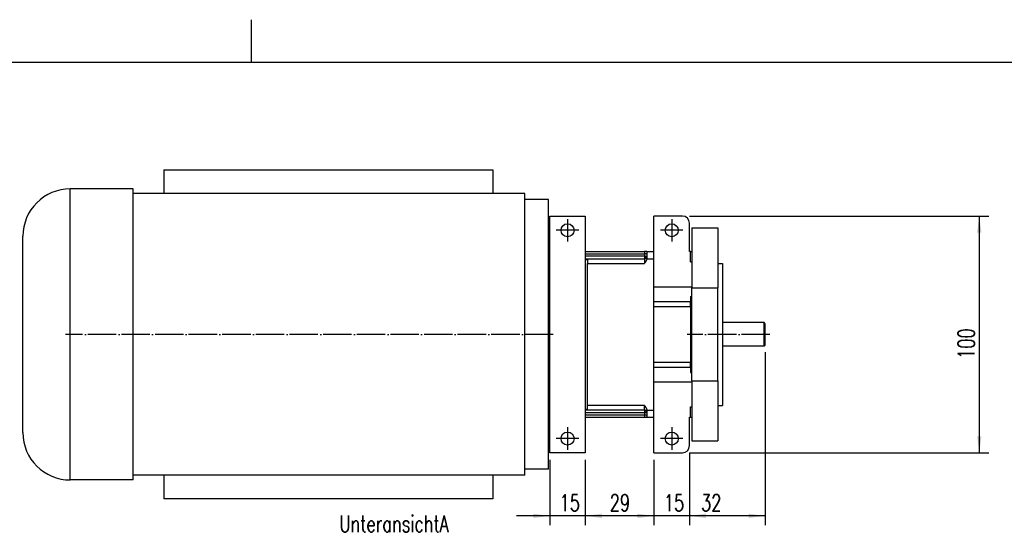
# Model space of a CAD drawing. Header units: inches. Extents: x -280 to 281, y -205 to 205.
# Tile 37 of 38: x -49 to 159, y 96 to 205. Entities that reach past the tile are written whole.
import ezdxf

# ---------------------------------------------------------------- set-up
doc = ezdxf.new("R2010")
doc.units = ezdxf.units.IN
doc.linetypes.add('DOT_CENTER', pattern=[14, 12, -1, 0, -1])
doc.layers.add('1', color=7, linetype='Continuous')
doc.styles.add('CONVERTER_11', font='txt.shx', dxfattribs={"width": 0.72})

# ---------------------------------------------------------------- blocks, each defined once
blk = doc.blocks.new('5222013340_00_G23_G27_BF_B14R_Motor_Bgr_63_EEXDe_1_1__11', base_point=(-96.5, 206.5))
at = {"color": 7, "linetype": 'Continuous'}
for p, q in [((-37, 345.5), (-37, 335.5)), ((-37, 345.5), (102, 345.5)), ((102, 345.5), (102, 335.5)), ((-49.91, 337.5), (-76.5, 337.5)), ((-49.91, 335.5), (-49.91, 337.5)), ((-49.91, 216.5), (-49.91, 335.5)), ((115.5, 335.5), (-49.91, 335.5)), ((115.5, 333), (115.5, 335.5)), ((115.5, 219), (115.5, 333)), ((125.5, 333), (115.5, 333)), ((125.5, 308), (125.5, 333)), ((126, 226), (126, 326)), ((126, 326), (141, 326)), ((141, 326), (141, 307.73)), ((170, 311), (170, 326)), ((182, 326), (170, 326)), ((185, 311), (185, 323)), ((186, 321), (186, 311)), ((186, 321), (197, 321)), ((197, 321), (197, 306)), ((-96.5, 234.5), (-96.5, 317.5)), ((125.5, 305.5), (125.5, 308)), ((126, 308), (125.5, 308)), ((141, 311), (166, 311)), ((141, 308), (166, 308)), ((141, 307.73), (141, 244.27)), ((141, 307.73), (142, 307.73)), ((142, 307.73), (142, 306)), ((167, 311), (166, 311)), ((167, 311), (167, 310)), ((167, 311), (170, 311)), ((167, 310), (167, 309)), ((167, 309), (167, 308.24)), ((170, 308), (170, 311)), ((170, 296), (170, 308)), ((185.5, 311), (185, 311)), ((185.5, 311), (186, 311)), ((185.5, 306.62), (185.5, 311)), ((186, 311), (186, 306.62)), ((125.5, 304.94), (125.5, 305.5)), ((125.5, 288.83), (125.5, 304.94)), ((142, 246), (142, 306)), ((185.5, 306.62), (186, 306.62)), ((186, 306.62), (186, 296)), ((197, 306), (199, 306)), ((197, 306), (197, 295.62)), ((199, 306), (199, 246)), ((186, 296), (170, 296)), ((170, 289.88), (170, 296)), ((186, 296), (186, 295.62)), ((186, 295.62), (197, 295.62)), ((186, 292.07), (186, 295.62)), ((197, 256.38), (197, 295.62)), ((185.5, 292.07), (185.5, 289.88)), ((185.5, 292.07), (186, 292.07)), ((186, 259.93), (186, 292.07)), ((125.5, 263.17), (125.5, 288.83)), ((170, 287.76), (170, 289.88)), ((170, 264.24), (170, 287.76)), ((185.5, 287.76), (185.5, 289.88)), ((185.5, 287.76), (185.5, 264.24)), ((216.5, 281), (199, 281)), ((217, 280.5), (216.5, 281)), ((216.5, 271), (216.5, 281)), ((217, 271.5), (217, 280.5)), ((216.5, 271), (199, 271)), ((217, 271.5), (216.5, 271)), ((125.5, 247.06), (125.5, 263.17)), ((170, 262.12), (170, 264.24)), ((170, 256), (170, 262.12)), ((185.5, 262.12), (185.5, 264.24)), ((185.5, 262.12), (185.5, 259.93)), ((185.5, 259.93), (186, 259.93)), ((186, 256.38), (186, 259.93)), ((170, 244), (170, 256)), ((170, 256), (186, 256)), ((186, 256.38), (186, 256)), ((186, 256.38), (197, 256.38)), ((186, 256), (186, 245.38)), ((197, 256.38), (197, 246)), ((125.5, 246.5), (125.5, 247.06)), ((125.5, 244), (125.5, 246.5)), ((142, 244.27), (142, 246)), ((185.5, 241), (185.5, 245.38)), ((185.5, 245.38), (186, 245.38)), ((186, 245.38), (186, 241)), ((197, 246), (199, 246)), ((197, 246), (197, 231)), ((125.5, 219), (125.5, 244)), ((126, 244), (125.5, 244)), ((141, 244.27), (141, 226)), ((142, 244.27), (141, 244.27)), ((166, 244), (141, 244)), ((167, 243.76), (167, 243)), ((167, 243), (167, 242)), ((167, 242), (167, 241)), ((170, 241), (170, 244)), ((141, 241), (166, 241)), ((166, 241), (167, 241)), ((167, 241), (170, 241)), ((170, 226), (170, 241)), ((185, 241), (185.5, 241)), ((185, 229), (185, 241)), ((185.5, 241), (186, 241)), ((186, 241), (186, 231)), ((186, 231), (197, 231)), ((141, 226), (126, 226)), ((170, 226), (182, 226)), ((-49.91, 214.5), (-49.91, 216.5)), ((115.5, 216.5), (-49.91, 216.5)), ((-37, 216.5), (-37, 206.5)), ((102, 216.5), (102, 206.5)), ((125.5, 219), (115.5, 219)), ((115.5, 216.5), (115.5, 219)), ((-49.91, 214.5), (-76.5, 214.5)), ((102, 206.5), (-37, 206.5))]:
    blk.add_line(p, q, dxfattribs=at)
at = {"color": 8, "linetype": 'Continuous'}
for p, q in [((-76.5, 214.5), (-76.5, 337.5)), ((141, 310), (166, 310)), ((166, 309), (141, 309)), ((166, 310), (166, 309)), ((166, 309), (166.71, 309)), ((166, 308), (166, 306)), ((166.71, 309), (167, 309)), ((166.99, 308), (170, 308)), ((142, 306), (166, 306)), ((170, 289.88), (185.5, 289.88)), ((170, 287.76), (185.5, 287.76)), ((170, 264.24), (185.5, 264.24)), ((170, 262.12), (185.5, 262.12)), ((166, 246), (142, 246)), ((166, 244), (166, 246)), ((166.99, 244), (170, 244))]:
    blk.add_line(p, q, dxfattribs=at)
at = {"color": 7, "linetype": 'Continuous'}
for centre in [(133.5, 320), (177.5, 320), (133.5, 232), (177.5, 232)]:
    blk.add_circle(centre, 2.75, dxfattribs=at)
for centre, radius, start, end in [((-76.5, 317.5), 20, 90, 180), ((182, 323), 3, 0, 90), ((166, 309), 1, 270, 315), ((166, 309), 1, 315, 360), ((166, 243), 1, 45, 90), ((166, 243), 1, 0, 45), ((-76.5, 234.5), 20, 180, 270), ((182, 229), 3, 270, 0)]:
    blk.add_arc(centre, radius, start, end, dxfattribs=at)
at = {"color": 8, "linetype": 'Continuous'}
for points, knots in [([(166, 311), (166, 311), (166, 311), (166, 311), (166, 311), (166, 311), (166, 311), (166, 311), (166, 311), (166, 311), (166, 311), (166, 311), (166, 310.99), (166, 310.99), (166, 310.99), (166, 310.99), (166, 310.99), (166, 310.99), (166, 310.99), (166, 310.99), (166, 310.98), (166, 310.98), (166, 310.98), (166, 310.98), (166, 310.98), (166, 310.98), (166, 310.97), (166, 310.97), (166, 310.97), (166, 310.97), (166, 310.96), (166, 310.96), (166, 310.96), (166, 310.96), (166, 310.95), (166, 310.95), (166, 310.95), (166, 310.95), (166, 310.94), (166, 310.94), (166, 310.94), (166, 310.93), (166, 310.93), (166, 310.93), (166, 310.92), (166, 310.92), (166, 310.92), (166, 310.91), (166, 310.91), (166, 310.9), (166, 310.9), (166, 310.9), (166, 310.89), (166, 310.89), (166, 310.88), (166, 310.88), (166, 310.88), (166, 310.87), (166, 310.87), (166, 310.86), (166, 310.86), (166, 310.85), (166, 310.85), (166, 310.84), (166, 310.84), (166, 310.83), (166, 310.83), (166, 310.82), (166, 310.82), (166, 310.81), (166, 310.8), (166, 310.8), (166, 310.79), (166, 310.79), (166, 310.78), (166, 310.78), (166, 310.77), (166, 310.76), (166, 310.76), (166, 310.75), (166, 310.75), (166, 310.74), (166, 310.73), (166, 310.73), (166, 310.72), (166, 310.71), (166, 310.71), (166, 310.7), (166, 310.69), (166, 310.68), (166, 310.67), (166, 310.66), (166, 310.65), (166, 310.65), (166, 310.64), (166, 310.63), (166, 310.62), (166, 310.61), (166, 310.6), (166, 310.59), (166, 310.58), (166, 310.57), (166, 310.56), (166, 310.55), (166, 310.54), (166, 310.53), (166, 310.52), (166, 310.51), (166, 310.5), (166, 310.49), (166, 310.48), (166, 310.47), (166, 310.46), (166, 310.45), (166, 310.44), (166, 310.43), (166, 310.42), (166, 310.41), (166, 310.39), (166, 310.39), (166, 310.38), (166, 310.38), (166, 310.37), (166, 310.37), (166, 310.37), (166, 310.37), (166, 310.36), (166, 310.36), (166, 310.36), (166, 310.35), (166, 310.35), (166, 310.35), (166, 310.34), (166, 310.34), (166, 310.34), (166, 310.33), (166, 310.33), (166, 310.32), (166, 310.32), (166, 310.32), (166, 310.31), (166, 310.31), (166, 310.31), (166, 310.3), (166, 310.3), (166, 310.29), (166, 310.29), (166, 310.29), (166, 310.28), (166, 310.28), (166, 310.27), (166, 310.27), (166, 310.27), (166, 310.26), (166, 310.26), (166, 310.25), (166, 310.25), (166, 310.24), (166, 310.24), (166, 310.24), (166, 310.23), (166, 310.23), (166, 310.22), (166, 310.22), (166, 310.21), (166, 310.21), (166, 310.21), (166, 310.2), (166, 310.2), (166, 310.19), (166, 310.19), (166, 310.18), (166, 310.18), (166, 310.18), (166, 310.17), (166, 310.17), (166, 310.16), (166, 310.16), (166, 310.16), (166, 310.15), (166, 310.15), (166, 310.14), (166, 310.14), (166, 310.13), (166, 310.13), (166, 310.13), (166, 310.12), (166, 310.12), (166, 310.11), (166, 310.11), (166, 310.11), (166, 310.1), (166, 310.1), (166, 310.09), (166, 310.09), (166, 310.09), (166, 310.08), (166, 310.08), (166, 310.08), (166, 310.07), (166, 310.07), (166, 310.07), (166, 310.06), (166, 310.06), (166, 310.06), (166, 310.05), (166, 310.05), (166, 310.05), (166, 310.04), (166, 310.04), (166, 310.04), (166, 310.03), (166, 310.03), (166, 310.03), (166, 310.03), (166, 310.02), (166, 310.02), (166, 310.02), (166, 310.02), (166, 310.01), (166, 310.01), (166, 310.01), (166, 310.01), (166, 310.01), (166, 310), (166, 310), (166, 310), (166, 310)], [0, 0, 0, 0, 0.0000436, 0.0001712, 0.0003828, 0.0006782, 0.0010574, 0.0015202, 0.0020665, 0.0026962, 0.0034093, 0.0042055, 0.0050849, 0.0060472, 0.0070924, 0.0082204, 0.009431, 0.0107242, 0.0120998, 0.0135578, 0.015098, 0.0167204, 0.0184247, 0.020211, 0.0220791, 0.0240288, 0.0260602, 0.028173, 0.0303672, 0.0326427, 0.0349993, 0.0374369, 0.0399555, 0.042555, 0.0452351, 0.0479959, 0.0508372, 0.0537589, 0.0567609, 0.0598431, 0.0630053, 0.0662476, 0.0695697, 0.0729715, 0.076453, 0.0800203, 0.0836704, 0.0874029, 0.0912174, 0.0951134, 0.0990907, 0.1031487, 0.1072871, 0.1115054, 0.1158033, 0.1201804, 0.1246361, 0.1291702, 0.1337823, 0.1384718, 0.1432385, 0.1480819, 0.1530015, 0.1579971, 0.1630681, 0.1682142, 0.173435, 0.1787301, 0.184099, 0.1895413, 0.1950568, 0.2006448, 0.2063051, 0.2120372, 0.2178407, 0.2237153, 0.2296604, 0.2356758, 0.2417609, 0.2479154, 0.2541389, 0.260431, 0.2667912, 0.2732192, 0.2797146, 0.2862769, 0.2929057, 0.3015072, 0.3101908, 0.3189557, 0.3278012, 0.3367269, 0.345732, 0.3548158, 0.3639778, 0.3732173, 0.3825337, 0.3919262, 0.4013944, 0.4109375, 0.4205548, 0.4302458, 0.4400098, 0.4498462, 0.4597543, 0.4697335, 0.4797831, 0.4899025, 0.500091, 0.5103481, 0.5206731, 0.5310652, 0.541524, 0.5520487, 0.5626387, 0.5732933, 0.584012, 0.594794, 0.6056388, 0.6165457, 0.6193012, 0.6221223, 0.6250076, 0.6279556, 0.6309649, 0.6340341, 0.6371617, 0.6403464, 0.6435867, 0.6468812, 0.6502283, 0.6536269, 0.6570753, 0.6605721, 0.664116, 0.6677055, 0.6713392, 0.6750156, 0.6787334, 0.682491, 0.6862872, 0.6901203, 0.6939891, 0.697892, 0.7018278, 0.7057948, 0.7097917, 0.7138172, 0.7178696, 0.7219477, 0.72605, 0.730175, 0.7343214, 0.7384877, 0.7426725, 0.7468743, 0.7510917, 0.7553234, 0.7595678, 0.7638236, 0.7680892, 0.7723634, 0.7766446, 0.7809315, 0.7852225, 0.7895164, 0.7938116, 0.7981067, 0.8024003, 0.8066909, 0.8109773, 0.8152578, 0.8195311, 0.8237957, 0.8280503, 0.8322934, 0.8365236, 0.8407394, 0.8449394, 0.8491223, 0.8532864, 0.8574306, 0.8615532, 0.8656529, 0.8697282, 0.8737778, 0.8778002, 0.881794, 0.8857576, 0.8896899, 0.8935891, 0.8974541, 0.9012833, 0.9050753, 0.9088286, 0.9125419, 0.9162138, 0.9198427, 0.9234273, 0.9269661, 0.9304578, 0.9339008, 0.9372938, 0.9406353, 0.9439239, 0.9471582, 0.9503367, 0.953458, 0.9565207, 0.9595234, 0.9624647, 0.965343, 0.968157, 0.9709053, 0.9735864, 0.9761988, 0.9787413, 0.9812123, 0.9836104, 0.9859342, 0.9881822, 0.9903531, 0.9924454, 0.9944576, 0.9963884, 0.9982364, 1, 1, 1, 1]), ([(167, 310), (167, 310), (167, 310), (167, 310), (167, 310), (167, 310), (167, 310), (167, 310), (167, 310), (167, 310), (167, 310), (167, 310), (167, 310), (167, 310), (167, 310), (167, 310), (167, 310), (167, 310), (167, 310), (167, 310), (167, 310), (167, 310), (167, 310), (167, 310), (167, 310), (167, 310), (167, 310), (167, 310), (167, 310), (167, 310), (166.99, 310), (166.99, 310), (166.99, 310), (166.99, 310), (166.99, 310), (166.99, 310), (166.99, 310), (166.99, 310), (166.99, 310), (166.99, 310), (166.99, 310), (166.99, 310), (166.99, 310), (166.99, 310), (166.99, 310), (166.99, 310), (166.99, 310), (166.99, 310), (166.99, 310), (166.99, 310), (166.99, 310), (166.98, 310), (166.98, 310), (166.98, 310), (166.98, 310), (166.98, 310), (166.98, 310), (166.98, 310), (166.98, 310), (166.98, 310), (166.98, 310), (166.98, 310), (166.98, 310), (166.98, 310), (166.98, 310), (166.97, 310), (166.97, 310), (166.97, 310), (166.97, 310), (166.97, 310), (166.97, 310), (166.97, 310), (166.97, 310), (166.97, 310), (166.97, 310), (166.97, 310), (166.96, 310), (166.96, 310), (166.96, 310), (166.96, 310), (166.96, 310), (166.96, 310), (166.96, 310), (166.96, 310), (166.96, 310), (166.96, 310), (166.95, 310), (166.95, 310), (166.95, 310), (166.95, 310), (166.95, 310), (166.95, 310), (166.95, 310), (166.95, 310), (166.95, 310), (166.94, 310), (166.94, 310), (166.94, 310), (166.94, 310), (166.94, 310), (166.94, 310), (166.94, 310), (166.94, 310), (166.93, 310), (166.93, 310), (166.93, 310), (166.93, 310), (166.93, 310), (166.93, 310), (166.93, 310), (166.92, 310), (166.92, 310), (166.92, 310), (166.92, 310), (166.92, 310), (166.92, 310), (166.92, 310), (166.91, 310), (166.91, 310), (166.91, 310), (166.91, 310), (166.91, 310), (166.91, 310), (166.9, 310), (166.9, 310), (166.9, 310), (166.9, 310), (166.9, 310), (166.9, 310), (166.9, 310), (166.89, 310), (166.89, 310), (166.89, 310), (166.89, 310), (166.89, 310), (166.88, 310), (166.88, 310), (166.88, 310), (166.88, 310), (166.88, 310), (166.88, 310), (166.87, 310), (166.87, 310), (166.87, 310), (166.87, 310), (166.87, 310), (166.86, 310), (166.86, 310), (166.86, 310), (166.86, 310), (166.86, 310), (166.86, 310), (166.85, 310), (166.85, 310), (166.85, 310), (166.85, 310), (166.85, 310), (166.84, 310), (166.84, 310), (166.84, 310), (166.84, 310), (166.83, 310), (166.83, 310), (166.83, 310), (166.83, 310), (166.83, 310), (166.82, 310), (166.82, 310), (166.82, 310), (166.82, 310), (166.82, 310), (166.81, 310), (166.81, 310), (166.81, 310), (166.81, 310), (166.8, 310), (166.8, 310), (166.8, 310), (166.8, 310), (166.8, 310), (166.79, 310), (166.79, 310), (166.79, 310), (166.79, 310), (166.78, 310), (166.78, 310), (166.78, 310), (166.78, 310), (166.77, 310), (166.77, 310), (166.77, 310), (166.77, 310), (166.76, 310), (166.76, 310), (166.76, 310), (166.76, 310), (166.75, 310), (166.75, 310), (166.75, 310), (166.75, 310), (166.74, 310), (166.74, 310), (166.74, 310), (166.74, 310), (166.73, 310), (166.73, 310), (166.73, 310), (166.73, 310), (166.72, 310), (166.72, 310), (166.72, 310), (166.72, 310), (166.71, 310), (166.71, 310), (166.71, 310), (166.7, 310), (166.7, 310), (166.7, 310), (166.69, 310), (166.69, 310), (166.69, 310), (166.68, 310), (166.68, 310), (166.68, 310), (166.68, 310), (166.67, 310), (166.67, 310), (166.67, 310), (166.66, 310), (166.66, 310), (166.66, 310), (166.65, 310), (166.65, 310), (166.65, 310), (166.64, 310), (166.64, 310), (166.64, 310), (166.63, 310), (166.63, 310), (166.63, 310), (166.62, 310), (166.62, 310), (166.61, 310), (166.61, 310), (166.61, 310), (166.6, 310), (166.6, 310), (166.6, 310), (166.59, 310), (166.59, 310), (166.59, 310), (166.58, 310), (166.58, 310), (166.58, 310), (166.57, 310), (166.57, 310), (166.57, 310), (166.56, 310), (166.56, 310), (166.55, 310), (166.55, 310), (166.55, 310), (166.54, 310), (166.54, 310), (166.54, 310), (166.53, 310), (166.53, 310), (166.53, 310), (166.52, 310), (166.52, 310), (166.51, 310), (166.51, 310), (166.51, 310), (166.5, 310), (166.5, 310), (166.5, 310), (166.49, 310), (166.49, 310), (166.48, 310), (166.48, 310), (166.48, 310), (166.47, 310), (166.47, 310), (166.47, 310), (166.46, 310), (166.46, 310), (166.45, 310), (166.45, 310), (166.45, 310), (166.44, 310), (166.44, 310), (166.43, 310), (166.43, 310), (166.43, 310), (166.42, 310), (166.42, 310), (166.41, 310), (166.41, 310), (166.41, 310), (166.4, 310), (166.4, 310), (166.4, 310), (166.39, 310), (166.39, 310), (166.38, 310), (166.38, 310), (166.38, 310), (166.37, 310), (166.37, 310), (166.36, 310), (166.36, 310), (166.35, 310), (166.34, 310), (166.34, 310), (166.33, 310), (166.33, 310), (166.32, 310), (166.32, 310), (166.31, 310), (166.3, 310), (166.3, 310), (166.29, 310), (166.29, 310), (166.28, 310), (166.27, 310), (166.27, 310), (166.26, 310), (166.26, 310), (166.25, 310), (166.24, 310), (166.24, 310), (166.23, 310), (166.23, 310), (166.22, 310), (166.21, 310), (166.21, 310), (166.2, 310), (166.2, 310), (166.19, 310), (166.18, 310), (166.18, 310), (166.17, 310), (166.17, 310), (166.16, 310), (166.16, 310), (166.15, 310), (166.14, 310), (166.14, 310), (166.13, 310), (166.13, 310), (166.12, 310), (166.11, 310), (166.11, 310), (166.1, 310), (166.1, 310), (166.09, 310), (166.09, 310), (166.08, 310), (166.07, 310), (166.07, 310), (166.06, 310), (166.06, 310), (166.05, 310), (166.05, 310), (166.04, 310), (166.03, 310), (166.03, 310), (166.02, 310), (166.02, 310), (166.01, 310), (166.01, 310), (166, 310), (166, 310)], [0, 0, 0, 0, 0.000007, 0.000016, 0.000035, 0.000062, 0.00011, 0.000171, 0.000247, 0.000336, 0.00044, 0.000557, 0.000689, 0.000835, 0.000995, 0.001155, 0.001328, 0.001513, 0.00171, 0.001919, 0.002141, 0.002376, 0.002622, 0.002882, 0.003154, 0.003438, 0.003736, 0.004046, 0.004368, 0.004704, 0.005052, 0.005413, 0.005787, 0.006174, 0.006575, 0.006988, 0.007414, 0.007853, 0.008306, 0.008771, 0.00925, 0.009742, 0.010248, 0.010766, 0.011298, 0.011844, 0.012403, 0.012975, 0.013561, 0.014161, 0.014774, 0.015401, 0.016041, 0.016695, 0.01735, 0.018018, 0.018699, 0.019393, 0.020101, 0.020823, 0.021558, 0.022306, 0.023068, 0.023843, 0.024632, 0.025435, 0.026251, 0.02708, 0.027924, 0.02878, 0.029651, 0.030535, 0.031433, 0.032344, 0.033269, 0.034208, 0.035161, 0.036127, 0.037107, 0.038101, 0.039109, 0.04013, 0.041166, 0.042215, 0.043278, 0.044355, 0.045446, 0.046551, 0.047669, 0.048802, 0.049949, 0.05111, 0.052284, 0.053473, 0.054676, 0.055893, 0.057124, 0.058369, 0.059628, 0.060901, 0.062189, 0.063491, 0.064807, 0.066137, 0.067481, 0.06884, 0.070212, 0.071566, 0.072935, 0.074317, 0.075714, 0.077125, 0.07855, 0.079989, 0.081443, 0.08291, 0.084392, 0.085887, 0.087397, 0.08892, 0.090457, 0.092009, 0.093574, 0.095153, 0.096746, 0.098352, 0.099973, 0.101607, 0.103255, 0.104916, 0.106591, 0.10828, 0.109982, 0.111698, 0.113427, 0.11517, 0.116926, 0.118696, 0.120479, 0.122275, 0.124085, 0.125908, 0.127744, 0.129594, 0.131457, 0.133333, 0.135222, 0.137124, 0.139039, 0.140968, 0.142909, 0.144864, 0.146831, 0.148811, 0.150804, 0.152811, 0.15483, 0.156861, 0.158906, 0.160963, 0.163033, 0.165116, 0.167212, 0.16932, 0.17144, 0.173574, 0.17572, 0.177878, 0.180049, 0.182232, 0.184428, 0.186636, 0.188856, 0.191089, 0.193335, 0.195592, 0.197862, 0.200144, 0.202438, 0.204744, 0.207063, 0.209393, 0.211736, 0.21409, 0.216457, 0.218836, 0.221226, 0.223629, 0.226043, 0.228469, 0.230907, 0.233357, 0.235819, 0.238293, 0.240778, 0.243274, 0.245783, 0.248303, 0.250835, 0.253378, 0.255933, 0.258499, 0.261077, 0.263666, 0.266267, 0.268879, 0.271502, 0.274137, 0.276783, 0.27944, 0.282108, 0.284788, 0.287479, 0.290181, 0.292894, 0.296014, 0.299148, 0.302296, 0.305458, 0.308633, 0.311822, 0.315024, 0.31824, 0.321468, 0.32471, 0.327965, 0.331233, 0.334513, 0.337806, 0.341112, 0.34443, 0.34776, 0.351102, 0.354457, 0.357823, 0.361201, 0.364591, 0.367992, 0.371405, 0.374829, 0.378265, 0.381711, 0.385169, 0.388637, 0.392117, 0.395606, 0.399107, 0.402618, 0.406139, 0.40967, 0.413211, 0.416763, 0.420324, 0.423895, 0.427475, 0.431065, 0.434665, 0.438274, 0.441891, 0.445518, 0.449154, 0.452799, 0.456452, 0.460114, 0.463784, 0.467463, 0.47115, 0.474845, 0.478548, 0.482259, 0.485978, 0.489704, 0.493438, 0.497179, 0.500928, 0.504684, 0.508447, 0.512217, 0.515993, 0.519777, 0.523567, 0.527363, 0.531166, 0.534976, 0.538791, 0.542612, 0.54644, 0.550273, 0.554112, 0.557956, 0.561806, 0.565661, 0.569522, 0.573387, 0.577258, 0.581133, 0.585013, 0.588898, 0.592788, 0.596681, 0.60058, 0.604482, 0.608388, 0.612299, 0.616213, 0.620131, 0.624052, 0.627978, 0.631906, 0.637777, 0.643653, 0.649535, 0.655421, 0.661313, 0.667208, 0.673108, 0.679011, 0.684918, 0.690828, 0.696741, 0.702656, 0.708573, 0.714492, 0.720412, 0.726333, 0.732256, 0.738179, 0.744101, 0.750024, 0.755947, 0.761868, 0.767789, 0.773708, 0.779625, 0.78554, 0.791453, 0.797363, 0.80327, 0.809174, 0.815073, 0.820969, 0.826861, 0.832748, 0.83863, 0.844507, 0.850378, 0.856243, 0.862102, 0.867954, 0.873799, 0.879638, 0.885468, 0.891291, 0.897106, 0.902912, 0.908709, 0.914497, 0.920275, 0.926044, 0.931803, 0.937551, 0.943289, 0.949015, 0.95473, 0.960433, 0.966124, 0.971803, 0.977469, 0.983123, 0.988762, 0.994389, 1.000001, 1.000001, 1.000001, 1.000001]), ([(166, 309), (166, 308.94), (166, 308.82), (166, 308.63), (166, 308.46), (166, 308.35), (166, 308.29)], [0, 0, 0, 0, 0.1867004, 0.3680946, 0.5498273, 0.7071067, 0.7071067, 0.7071067, 0.7071067]), ([(166.58, 308.42), (166.49, 308.38), (166.3, 308.3), (166.1, 308.3), (166, 308.29)], [0, 0, 0, 0, 0.2915972, 0.5960142, 0.5960142, 0.5960142, 0.5960142]), ([(166, 308.29), (166, 308.25), (166, 308.18), (166, 308.09), (166, 308.04), (166, 308.01), (166, 308)], [0, 0, 0, 0, 0.1289247, 0.2226816, 0.2577875, 0.2928933, 0.2928933, 0.2928933, 0.2928933]), ([(166.58, 308.42), (166.62, 308.51), (166.7, 308.7), (166.7, 308.9), (166.71, 309)], [0, 0, 0, 0, 0.2915971, 0.596014, 0.596014, 0.596014, 0.596014]), ([(166.58, 308.42), (166.6, 308.4), (166.63, 308.37), (166.67, 308.33), (166.69, 308.31), (166.7, 308.3), (166.71, 308.29), (166.71, 308.29)], [0, 0, 0, 0, 0.0813205, 0.1423398, 0.1660018, 0.1779446, 0.1840278, 0.1840278, 0.1840278, 0.1840278]), ([(125.5, 305.5), (125.5, 305.55), (125.5, 305.65), (125.52, 305.78), (125.54, 305.91), (125.58, 306.07), (125.64, 306.27), (125.73, 306.47), (125.83, 306.65), (125.91, 306.76), (125.96, 306.84), (125.99, 306.87), (126, 306.88)], [0, 0, 0, 0, 0.159724, 0.280468, 0.404753, 0.54778, 0.775021, 1.050114, 1.205931, 1.384202, 1.440681, 1.497477, 1.497477, 1.497477, 1.497477]), ([(126, 305.57), (125.99, 305.56), (125.97, 305.56), (125.94, 305.55), (125.91, 305.54), (125.88, 305.54), (125.85, 305.53), (125.81, 305.53), (125.78, 305.52), (125.75, 305.52), (125.72, 305.51), (125.69, 305.51), (125.65, 305.51), (125.61, 305.5), (125.56, 305.5), (125.52, 305.5), (125.5, 305.5)], [0, 0, 0, 0, 0.0314318, 0.0631072, 0.094978, 0.1269956, 0.1591119, 0.191279, 0.2234498, 0.2555784, 0.28762, 0.3195314, 0.3512712, 0.3827998, 0.4450735, 0.5060817, 0.5060817, 0.5060817, 0.5060817]), ([(126, 305), (125.99, 304.99), (125.97, 304.99), (125.94, 304.98), (125.91, 304.98), (125.88, 304.97), (125.85, 304.97), (125.81, 304.96), (125.78, 304.96), (125.74, 304.95), (125.69, 304.95), (125.62, 304.95), (125.56, 304.94), (125.52, 304.94), (125.5, 304.94)], [0, 0, 0, 0, 0.0309847, 0.0622748, 0.093817, 0.1255577, 0.1574438, 0.1894224, 0.2214419, 0.2534517, 0.3172459, 0.380436, 0.4426833, 0.5036887, 0.5036887, 0.5036887, 0.5036887]), ([(125.5, 288.83), (125.52, 288.83), (125.56, 288.83), (125.62, 288.83), (125.69, 288.83), (125.74, 288.84), (125.78, 288.84), (125.81, 288.85), (125.85, 288.85), (125.88, 288.85), (125.91, 288.86), (125.94, 288.87), (125.97, 288.87), (125.99, 288.88), (126, 288.88)], [0, 0, 0, 0, 0.0610054, 0.1232527, 0.1864428, 0.250237, 0.2822468, 0.3142663, 0.3462449, 0.378131, 0.4098717, 0.4414139, 0.472704, 0.5036887, 0.5036887, 0.5036887, 0.5036887]), ([(125.5, 263.17), (125.52, 263.17), (125.56, 263.17), (125.62, 263.17), (125.69, 263.17), (125.74, 263.16), (125.78, 263.16), (125.81, 263.15), (125.85, 263.15), (125.88, 263.15), (125.91, 263.14), (125.94, 263.13), (125.97, 263.13), (125.99, 263.12), (126, 263.12)], [0, 0, 0, 0, 0.0610054, 0.1232527, 0.1864428, 0.250237, 0.2822468, 0.3142663, 0.3462449, 0.378131, 0.4098717, 0.4414139, 0.472704, 0.5036887, 0.5036887, 0.5036887, 0.5036887]), ([(126, 247), (125.99, 247.01), (125.97, 247.01), (125.94, 247.02), (125.91, 247.02), (125.88, 247.03), (125.85, 247.03), (125.81, 247.04), (125.78, 247.04), (125.74, 247.05), (125.69, 247.05), (125.62, 247.05), (125.56, 247.06), (125.52, 247.06), (125.5, 247.06)], [0, 0, 0, 0, 0.0309847, 0.0622748, 0.093817, 0.1255577, 0.1574438, 0.1894224, 0.2214419, 0.2534517, 0.3172459, 0.380436, 0.4426833, 0.5036887, 0.5036887, 0.5036887, 0.5036887]), ([(126, 245.12), (125.99, 245.13), (125.96, 245.16), (125.91, 245.24), (125.84, 245.34), (125.74, 245.52), (125.64, 245.73), (125.58, 245.93), (125.54, 246.09), (125.52, 246.22), (125.5, 246.35), (125.5, 246.45), (125.5, 246.5)], [0, 0, 0, 0, 0.057965, 0.113275, 0.273489, 0.447364, 0.722457, 0.949698, 1.092724, 1.21701, 1.337754, 1.497478, 1.497478, 1.497478, 1.497478]), ([(126, 246.43), (125.99, 246.44), (125.97, 246.44), (125.94, 246.45), (125.91, 246.46), (125.88, 246.46), (125.85, 246.47), (125.81, 246.47), (125.78, 246.48), (125.75, 246.48), (125.72, 246.49), (125.69, 246.49), (125.65, 246.49), (125.61, 246.5), (125.56, 246.5), (125.52, 246.5), (125.5, 246.5)], [0, 0, 0, 0, 0.0314318, 0.0631072, 0.094978, 0.1269956, 0.1591119, 0.191279, 0.2234498, 0.2555784, 0.28762, 0.3195314, 0.3512712, 0.3827998, 0.4450735, 0.5060817, 0.5060817, 0.5060817, 0.5060817]), ([(166, 244), (166, 244), (166, 243.98), (166, 243.96), (166, 243.91), (166, 243.82), (166, 243.75), (166, 243.71)], [0, 0, 0, 0, 0.013188, 0.0340379, 0.0702117, 0.16397, 0.2928933, 0.2928933, 0.2928933, 0.2928933]), ([(166, 243.71), (166, 243.65), (166, 243.54), (166, 243.37), (166, 243.19), (166, 243.06), (166, 243)], [0, 0, 0, 0, 0.1570312, 0.3390121, 0.51724, 0.7071067, 0.7071067, 0.7071067, 0.7071067]), ([(166.58, 243.58), (166.55, 243.59), (166.49, 243.62), (166.4, 243.65), (166.3, 243.68), (166.21, 243.7), (166.11, 243.71), (166.04, 243.71), (166, 243.71)], [0, 0, 0, 0, 0.0986906, 0.1968734, 0.292088, 0.3859632, 0.484361, 0.597227, 0.597227, 0.597227, 0.597227]), ([(166, 243), (166, 242.86), (166, 242.57), (166, 242.26), (166, 242.07), (166, 242.02), (166, 242)], [0, 0, 0, 0, 0.429289, 0.858579, 0.929295, 1, 1, 1, 1]), ([(166, 243), (166.06, 243), (166.19, 243), (166.37, 243), (166.54, 243), (166.65, 243), (166.71, 243)], [0, 0, 0, 0, 0.1894933, 0.3680946, 0.549942, 0.7071067, 0.7071067, 0.7071067, 0.7071067]), ([(166, 242), (166, 242), (166, 242), (166, 242), (166, 241.99), (166, 241.99), (166, 241.99), (166, 241.99), (166, 241.99), (166, 241.99), (166, 241.98), (166, 241.98), (166, 241.98), (166, 241.98), (166, 241.97), (166, 241.97), (166, 241.97), (166, 241.97), (166, 241.96), (166, 241.96), (166, 241.96), (166, 241.96), (166, 241.95), (166, 241.95), (166, 241.95), (166, 241.95), (166, 241.94), (166, 241.94), (166, 241.94), (166, 241.93), (166, 241.93), (166, 241.93), (166, 241.93), (166, 241.92), (166, 241.92), (166, 241.92), (166, 241.91), (166, 241.91), (166, 241.91), (166, 241.9), (166, 241.9), (166, 241.9), (166, 241.89), (166, 241.89), (166, 241.89), (166, 241.88), (166, 241.88), (166, 241.88), (166, 241.87), (166, 241.87), (166, 241.87), (166, 241.86), (166, 241.86), (166, 241.86), (166, 241.85), (166, 241.85), (166, 241.84), (166, 241.84), (166, 241.84), (166, 241.83), (166, 241.83), (166, 241.83), (166, 241.82), (166, 241.82), (166, 241.82), (166, 241.81), (166, 241.81), (166, 241.8), (166, 241.8), (166, 241.8), (166, 241.79), (166, 241.79), (166, 241.79), (166, 241.78), (166, 241.78), (166, 241.78), (166, 241.77), (166, 241.77), (166, 241.76), (166, 241.76), (166, 241.76), (166, 241.75), (166, 241.75), (166, 241.75), (166, 241.74), (166, 241.74), (166, 241.74), (166, 241.73), (166, 241.73), (166, 241.72), (166, 241.72), (166, 241.72), (166, 241.71), (166, 241.71), (166, 241.71), (166, 241.7), (166, 241.7), (166, 241.7), (166, 241.69), (166, 241.69), (166, 241.69), (166, 241.68), (166, 241.68), (166, 241.68), (166, 241.67), (166, 241.67), (166, 241.67), (166, 241.67), (166, 241.66), (166, 241.66), (166, 241.66), (166, 241.65), (166, 241.65), (166, 241.65), (166, 241.64), (166, 241.64), (166, 241.64), (166, 241.64), (166, 241.63), (166, 241.63), (166, 241.63), (166, 241.63), (166, 241.62), (166, 241.62), (166, 241.62), (166, 241.61), (166, 241.61), (166, 241.6), (166, 241.59), (166, 241.59), (166, 241.58), (166, 241.57), (166, 241.56), (166, 241.56), (166, 241.55), (166, 241.54), (166, 241.54), (166, 241.53), (166, 241.52), (166, 241.51), (166, 241.51), (166, 241.5), (166, 241.49), (166, 241.48), (166, 241.48), (166, 241.47), (166, 241.46), (166, 241.46), (166, 241.45), (166, 241.44), (166, 241.44), (166, 241.43), (166, 241.42), (166, 241.41), (166, 241.41), (166, 241.4), (166, 241.39), (166, 241.39), (166, 241.38), (166, 241.37), (166, 241.37), (166, 241.36), (166, 241.35), (166, 241.35), (166, 241.34), (166, 241.34), (166, 241.33), (166, 241.32), (166, 241.32), (166, 241.31), (166, 241.3), (166, 241.3), (166, 241.29), (166, 241.29), (166, 241.28), (166, 241.28), (166, 241.27), (166, 241.27), (166, 241.26), (166, 241.25), (166, 241.25), (166, 241.24), (166, 241.24), (166, 241.23), (166, 241.23), (166, 241.22), (166, 241.22), (166, 241.21), (166, 241.21), (166, 241.2), (166, 241.2), (166, 241.2), (166, 241.19), (166, 241.19), (166, 241.18), (166, 241.18), (166, 241.17), (166, 241.17), (166, 241.16), (166, 241.16), (166, 241.16), (166, 241.15), (166, 241.15), (166, 241.14), (166, 241.14), (166, 241.14), (166, 241.13), (166, 241.13), (166, 241.12), (166, 241.12), (166, 241.12), (166, 241.11), (166, 241.11), (166, 241.11), (166, 241.1), (166, 241.1), (166, 241.1), (166, 241.09), (166, 241.09), (166, 241.09), (166, 241.09), (166, 241.08), (166, 241.08), (166, 241.08), (166, 241.07), (166, 241.07), (166, 241.07), (166, 241.07), (166, 241.06), (166, 241.06), (166, 241.06), (166, 241.06), (166, 241.06), (166, 241.05), (166, 241.05), (166, 241.05), (166, 241.05), (166, 241.05), (166, 241.04), (166, 241.04), (166, 241.04), (166, 241.04), (166, 241.04), (166, 241.03), (166, 241.03), (166, 241.03), (166, 241.03), (166, 241.03), (166, 241.03), (166, 241.03), (166, 241.02), (166, 241.02), (166, 241.02), (166, 241.02), (166, 241.02), (166, 241.02), (166, 241.02), (166, 241.02), (166, 241.02), (166, 241.01), (166, 241.01), (166, 241.01), (166, 241.01), (166, 241.01), (166, 241.01), (166, 241.01), (166, 241.01), (166, 241.01), (166, 241.01), (166, 241.01), (166, 241.01), (166, 241.01), (166, 241.01), (166, 241.01), (166, 241), (166, 241), (166, 241), (166, 241), (166, 241), (166, 241), (166, 241), (166, 241), (166, 241), (166, 241), (166, 241), (166, 241), (166, 241), (166, 241), (166, 241), (166, 241), (166, 241), (166, 241), (166, 241), (166, 241), (166, 241), (166, 241), (166, 241), (166, 241), (166, 241), (166, 241), (166, 241)], [0, 0, 0, 0, 0.001642, 0.003343, 0.005102, 0.006919, 0.008793, 0.010723, 0.012707, 0.014746, 0.016837, 0.018981, 0.021177, 0.023423, 0.025718, 0.028062, 0.030455, 0.032894, 0.035379, 0.03791, 0.040485, 0.043104, 0.045765, 0.048468, 0.051211, 0.053995, 0.056818, 0.059679, 0.062577, 0.065512, 0.068483, 0.071488, 0.074527, 0.077599, 0.080703, 0.083838, 0.087003, 0.090198, 0.093422, 0.096673, 0.099951, 0.103255, 0.106584, 0.109937, 0.113313, 0.116712, 0.120132, 0.123573, 0.127034, 0.130513, 0.134011, 0.137526, 0.141057, 0.144603, 0.148164, 0.151738, 0.155325, 0.158924, 0.162534, 0.166154, 0.169783, 0.173421, 0.177066, 0.180718, 0.184375, 0.188037, 0.191703, 0.195372, 0.199044, 0.202716, 0.206389, 0.210062, 0.213733, 0.217402, 0.221068, 0.22473, 0.228387, 0.232038, 0.235683, 0.23932, 0.242949, 0.246569, 0.250178, 0.253777, 0.257364, 0.260937, 0.264498, 0.268043, 0.271574, 0.275088, 0.278584, 0.282063, 0.285523, 0.288963, 0.292383, 0.29578, 0.299156, 0.302508, 0.305836, 0.309139, 0.312416, 0.315666, 0.318888, 0.322082, 0.325246, 0.32838, 0.331483, 0.334553, 0.337591, 0.340595, 0.343564, 0.346497, 0.349394, 0.352253, 0.355075, 0.357857, 0.360599, 0.3633, 0.365959, 0.368576, 0.371149, 0.373678, 0.376162, 0.378599, 0.380989, 0.383332, 0.390789, 0.398238, 0.405677, 0.413106, 0.420522, 0.427926, 0.435316, 0.442691, 0.45005, 0.457391, 0.464715, 0.472019, 0.479302, 0.486564, 0.493803, 0.501018, 0.508209, 0.515373, 0.522511, 0.52962, 0.536701, 0.543751, 0.550769, 0.557756, 0.564708, 0.571626, 0.578509, 0.585354, 0.592162, 0.598931, 0.605659, 0.612347, 0.618992, 0.625594, 0.632151, 0.638663, 0.645128, 0.651546, 0.657915, 0.664234, 0.670502, 0.676718, 0.682881, 0.68899, 0.695043, 0.70104, 0.70698, 0.712622, 0.718209, 0.723742, 0.729221, 0.734644, 0.740014, 0.745328, 0.750587, 0.755792, 0.760941, 0.766035, 0.771074, 0.776057, 0.780985, 0.785858, 0.790674, 0.795435, 0.80014, 0.80479, 0.809383, 0.81392, 0.818401, 0.822825, 0.827194, 0.831505, 0.83576, 0.839959, 0.8441, 0.848185, 0.852213, 0.856184, 0.860097, 0.863954, 0.867753, 0.871494, 0.875178, 0.878805, 0.882374, 0.885885, 0.889338, 0.892733, 0.89607, 0.899349, 0.902569, 0.905731, 0.908835, 0.91188, 0.914867, 0.917795, 0.920664, 0.923474, 0.926086, 0.928638, 0.931133, 0.93357, 0.93595, 0.938274, 0.940542, 0.942756, 0.944914, 0.94702, 0.949072, 0.951072, 0.95302, 0.954917, 0.956764, 0.958561, 0.960308, 0.962008, 0.963659, 0.965264, 0.966822, 0.968334, 0.969801, 0.971223, 0.972601, 0.973937, 0.975229, 0.97648, 0.977689, 0.978858, 0.979987, 0.981077, 0.982128, 0.98314, 0.984116, 0.985055, 0.985958, 0.986825, 0.987658, 0.988456, 0.989221, 0.989953, 0.990654, 0.991322, 0.99196, 0.992568, 0.993146, 0.993695, 0.994216, 0.99471, 0.995176, 0.995616, 0.996031, 0.996421, 0.996786, 0.997128, 0.997447, 0.997743, 0.998018, 0.998271, 0.998505, 0.998718, 0.998913, 0.999089, 0.999247, 0.999388, 0.999512, 0.999621, 0.999715, 0.999794, 0.999859, 0.999911, 0.999951, 0.999978, 0.999994, 1, 1, 1, 1]), ([(166, 242), (166.01, 242), (166.02, 242), (166.04, 242), (166.06, 242), (166.08, 242), (166.11, 242), (166.13, 242), (166.15, 242), (166.17, 242), (166.19, 242), (166.21, 242), (166.24, 242), (166.26, 242), (166.28, 242), (166.3, 242), (166.32, 242), (166.35, 242), (166.37, 242), (166.38, 242), (166.4, 242), (166.41, 242), (166.43, 242), (166.44, 242), (166.46, 242), (166.47, 242), (166.49, 242), (166.5, 242), (166.52, 242), (166.53, 242), (166.55, 242), (166.56, 242), (166.58, 242), (166.59, 242), (166.6, 242), (166.62, 242), (166.63, 242), (166.64, 242), (166.66, 242), (166.67, 242), (166.68, 242), (166.69, 242), (166.71, 242), (166.72, 242), (166.73, 242), (166.74, 242), (166.75, 242), (166.76, 242), (166.77, 242), (166.78, 242), (166.79, 242), (166.79, 242), (166.8, 242), (166.81, 242), (166.82, 242), (166.83, 242), (166.84, 242), (166.84, 242), (166.85, 242), (166.86, 242), (166.87, 242), (166.87, 242), (166.88, 242), (166.89, 242), (166.89, 242), (166.9, 242), (166.91, 242), (166.91, 242), (166.92, 242), (166.92, 242), (166.93, 242), (166.93, 242), (166.94, 242), (166.94, 242), (166.95, 242), (166.95, 242), (166.96, 242), (166.96, 242), (166.97, 242), (166.97, 242), (166.97, 242), (166.98, 242), (166.98, 242), (166.98, 242), (166.98, 242), (166.99, 242), (166.99, 242), (166.99, 242), (166.99, 242), (166.99, 242), (166.99, 242), (167, 242), (167, 242), (167, 242), (167, 242), (167, 242), (167, 242), (167, 242), (167, 242), (167, 242), (167, 242)], [0, 0, 0, 0, 0.020867, 0.041914, 0.063125, 0.084483, 0.105972, 0.127576, 0.149278, 0.171061, 0.19291, 0.214809, 0.236739, 0.258687, 0.280634, 0.302564, 0.324462, 0.346311, 0.368095, 0.383461, 0.398771, 0.414017, 0.429191, 0.444288, 0.4593, 0.47422, 0.489041, 0.503757, 0.518361, 0.532844, 0.547202, 0.561426, 0.57551, 0.589446, 0.603229, 0.61685, 0.630303, 0.643582, 0.656678, 0.669586, 0.682298, 0.694807, 0.707107, 0.71751, 0.727747, 0.737816, 0.747714, 0.757441, 0.766994, 0.776372, 0.785573, 0.794595, 0.803437, 0.812097, 0.820573, 0.828864, 0.836967, 0.844882, 0.852605, 0.860137, 0.867474, 0.874615, 0.881558, 0.888303, 0.894846, 0.901187, 0.907323, 0.913253, 0.918975, 0.924487, 0.929788, 0.93491, 0.939829, 0.944544, 0.949058, 0.953371, 0.957484, 0.961398, 0.965114, 0.968633, 0.971955, 0.975083, 0.978017, 0.980757, 0.983305, 0.985666, 0.987839, 0.989826, 0.991629, 0.993251, 0.994692, 0.995955, 0.996916, 0.997744, 0.99844, 0.999006, 0.999443, 0.999754, 0.999898, 1, 1, 1, 1]), ([(166.58, 243.58), (166.6, 243.6), (166.63, 243.63), (166.67, 243.67), (166.69, 243.69), (166.7, 243.7), (166.71, 243.71)], [0, 0, 0, 0, 0.0813205, 0.1423398, 0.1631838, 0.1840278, 0.1840278, 0.1840278, 0.1840278]), ([(166.58, 243.58), (166.59, 243.55), (166.62, 243.49), (166.65, 243.4), (166.68, 243.3), (166.7, 243.21), (166.71, 243.11), (166.71, 243.04), (166.71, 243)], [0, 0, 0, 0, 0.0986906, 0.1968735, 0.2920881, 0.3859633, 0.4843612, 0.5972272, 0.5972272, 0.5972272, 0.5972272]), ([(166.71, 243), (166.75, 243), (166.82, 243), (166.91, 243), (166.96, 243), (166.99, 243), (167, 243)], [0, 0, 0, 0, 0.1288988, 0.2226816, 0.2577875, 0.2928933, 0.2928933, 0.2928933, 0.2928933])]:
    blk.add_open_spline(points, degree=3, knots=knots, dxfattribs=at)
at = {"color": 7, "linetype": 'Continuous'}
for points, knots in [([(166.99, 308), (166.97, 307.9), (166.94, 307.72), (166.85, 307.45), (166.75, 307.2), (166.62, 306.94), (166.48, 306.7), (166.32, 306.46), (166.16, 306.23), (166.05, 306.08), (166, 306)], [0, 0, 0, 0, 0.292798, 0.560651, 0.843368, 1.121315, 1.404371, 1.687635, 1.96987, 2.252546, 2.252546, 2.252546, 2.252546]), ([(167, 308.24), (167, 308.22), (167, 308.18), (167, 308.12), (166.99, 308.06), (166.99, 308.02), (166.99, 308)], [0, 0, 0, 0, 0.0613664, 0.1226322, 0.1867697, 0.245582, 0.245582, 0.245582, 0.245582]), ([(166, 246), (166.05, 245.92), (166.16, 245.77), (166.32, 245.54), (166.48, 245.3), (166.62, 245.06), (166.75, 244.8), (166.85, 244.55), (166.94, 244.28), (166.97, 244.1), (166.99, 244)], [0, 0, 0, 0, 0.282676, 0.564911, 0.848175, 1.131231, 1.409177, 1.691895, 1.959748, 2.252546, 2.252546, 2.252546, 2.252546]), ([(166.99, 244), (166.99, 243.98), (166.99, 243.94), (167, 243.88), (167, 243.82), (167, 243.78), (167, 243.76)], [0, 0, 0, 0, 0.0587675, 0.1228519, 0.1816004, 0.245582, 0.245582, 0.245582, 0.245582])]:
    blk.add_open_spline(points, degree=3, knots=knots, dxfattribs=at)
at = {"color": 8, "linetype": 'Continuous'}
for points in [[(141, 243), (145.17, 243), (153.5, 243), (161.83, 243), (166, 243)], [(141, 242), (145.17, 242), (153.5, 242), (161.83, 242), (166, 242)]]:
    blk.add_open_spline(points, degree=3, dxfattribs=at)
at = {"layer": '1', "color": 2, "linetype": 'DOT_CENTER'}
for p, q in [((133.5, 324.75), (133.5, 315.25)), ((177.5, 324.75), (177.5, 315.25)), ((138.25, 320), (128.75, 320)), ((182.25, 320), (172.75, 320)), ((127.5, 276), (-78.5, 276)), ((219, 276), (184, 276)), ((133.5, 236.75), (133.5, 227.25)), ((177.5, 236.75), (177.5, 227.25)), ((138.25, 232), (128.75, 232)), ((182.25, 232), (172.75, 232))]:
    blk.add_line(p, q, dxfattribs=at)
blk = doc.blocks.new('5222013340_00_G23_G27_BF_B14R_Motor_Bgr_63_EEXDe_1__12', base_point=(-96.5, 206.5))
blk.add_blockref('5222013340_00_G23_G27_BF_B14R_Motor_Bgr_63_EEXDe_1_1__11', (-96.5, 206.5))
blk = doc.blocks.new('*D52')
at = {"layer": '1', "color": 2, "linetype": 'Continuous'}
for p, q in [((126, 223), (126, 195.34)), ((141, 223), (141, 195.34)), ((126, 199.34), (112, 199.34)), ((141, 199.34), (126, 199.34)), ((155, 199.34), (141, 199.34))]:
    blk.add_line(p, q, dxfattribs=at)
at = {"layer": '1', "color": 2}
for points in [[(119, 198.42), (119, 200.26), (126, 199.34)], [(148, 200.26), (148, 198.42), (141, 199.34)]]:
    blk.add_solid(points, dxfattribs=at)
at = {"layer": '1', "color": 3, "insert": (130.14, 201.34), "char_height": 7, "attachment_point": 7, "rotation": 0.0001, "line_spacing_factor": 0.60024, "style": 'CONVERTER_11'}
blk.add_mtext('15', dxfattribs=at)
blk = doc.blocks.new('*D53')
at = {"layer": '1', "color": 2, "linetype": 'Continuous'}
for p, q in [((141, 223), (141, 195.34)), ((170, 223), (170, 195.34)), ((170, 199.34), (141, 199.34))]:
    blk.add_line(p, q, dxfattribs=at)
at = {"layer": '1', "color": 2}
for points in [[(148, 200.26), (148, 198.42), (141, 199.34)], [(163, 198.42), (163, 200.26), (170, 199.34)]]:
    blk.add_solid(points, dxfattribs=at)
at = {"layer": '1', "color": 3, "insert": (151.3, 201.34), "char_height": 7, "attachment_point": 7, "rotation": 0.0001, "line_spacing_factor": 0.60024, "style": 'CONVERTER_11'}
blk.add_mtext('29', dxfattribs=at)
blk = doc.blocks.new('*D54')
at = {"layer": '1', "color": 2, "linetype": 'Continuous'}
for p, q in [((185, 226), (185, 195.34)), ((170, 223), (170, 195.34)), ((170, 199.34), (156, 199.34)), ((185, 199.34), (170, 199.34)), ((199, 199.34), (185, 199.34))]:
    blk.add_line(p, q, dxfattribs=at)
at = {"layer": '1', "color": 2}
for points in [[(163, 198.42), (163, 200.26), (170, 199.34)], [(192, 200.26), (192, 198.42), (185, 199.34)]]:
    blk.add_solid(points, dxfattribs=at)
at = {"layer": '1', "color": 3, "insert": (174.14, 201.34), "char_height": 7, "attachment_point": 7, "rotation": 0.0001, "line_spacing_factor": 0.60024, "style": 'CONVERTER_11'}
blk.add_mtext('15', dxfattribs=at)
blk = doc.blocks.new('*D55')
at = {"layer": '1', "color": 2, "linetype": 'Continuous'}
for p, q in [((217, 268.5), (217, 195.34)), ((185, 226), (185, 195.34)), ((217, 199.34), (185, 199.34))]:
    blk.add_line(p, q, dxfattribs=at)
at = {"layer": '1', "color": 2}
for points in [[(192, 200.26), (192, 198.42), (185, 199.34)], [(210, 198.42), (210, 200.26), (217, 199.34)]]:
    blk.add_solid(points, dxfattribs=at)
at = {"layer": '1', "color": 3, "insert": (189.87, 201.34), "char_height": 7, "attachment_point": 7, "rotation": 0.0001, "line_spacing_factor": 0.60024, "style": 'CONVERTER_11'}
blk.add_mtext('32', dxfattribs=at)
blk = doc.blocks.new('*D56')
at = {"layer": '1', "color": 2, "linetype": 'Continuous'}
for p, q in [((185, 326), (311.39, 326)), ((307.39, 326), (307.39, 226)), ((185, 226), (311.39, 226))]:
    blk.add_line(p, q, dxfattribs=at)
at = {"layer": '1', "color": 2}
for points in [[(308.32, 319), (306.47, 319), (307.39, 326)], [(306.47, 233), (308.32, 233), (307.39, 226)]]:
    blk.add_solid(points, dxfattribs=at)
at = {"layer": '1', "color": 3, "insert": (305.39, 265.63), "char_height": 7, "attachment_point": 7, "rotation": 90, "line_spacing_factor": 0.60024, "style": 'CONVERTER_11'}
blk.add_mtext('100', dxfattribs=at)
blk = doc.blocks.new('UnteransichtA_von_', base_point=(60.25, 276))
blk.add_blockref('5222013340_00_G23_G27_BF_B14R_Motor_Bgr_63_EEXDe_1__12', (-96.5, 206.5))
at = {"layer": '1'}
for name in ['*D56', '*D55', '*D54', '*D52', '*D53']:
    blk.add_blockref(name, (0, 0), dxfattribs=at)
at = {"layer": '1', "color": 3, "insert": (60.25, 199.5), "char_height": 7, "attachment_point": 2, "line_spacing_factor": 1.320528, "style": 'CONVERTER_11'}
blk.add_mtext('UnteransichtA', dxfattribs=at)
blk = doc.blocks.new('_Rahmen_A2', base_point=(0, 0))
at = {"layer": '1', "color": 7, "linetype": 'Continuous'}
for p, q in [((0, 195.5), (0, 204.5)), ((-280, 195.5), (280, 195.5))]:
    blk.add_line(p, q, dxfattribs=at)
blk = doc.blocks.new('1__13', base_point=(99910, 101695.5))
at = {"layer": '1'}
blk.add_blockref('_Rahmen_A2', (0, 0), dxfattribs=at)
blk = doc.blocks.new('1__14', base_point=(99910, 101695.5))
at = {"layer": '1'}
blk.add_blockref('1__13', (99910, 101695.5), dxfattribs=at)

msp = doc.modelspace()

# ---------------------------------------------------------------- block references
at = {"xscale": 0.5, "yscale": 0.5, "zscale": 0.5}
msp.add_blockref('UnteransichtA_von_', (30.13, 138), dxfattribs=at)
at = {"layer": '1'}
msp.add_blockref('1__14', (99910, 101695.5), dxfattribs=at)

doc.saveas('drawing.dxf')
